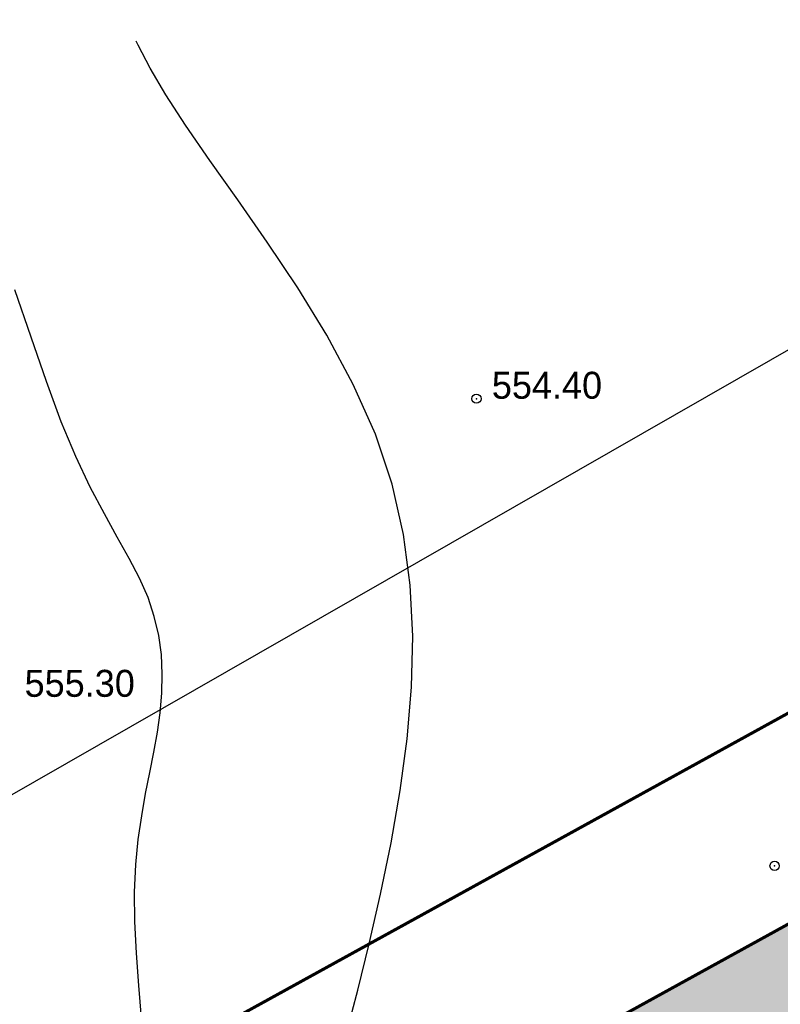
# Model space of a CAD drawing. Extents: x 0 to 361260, y 0 to 4201817.
# Tile 221 of 256: x 360071 to 360096, y 4200834 to 4200865. Entities that reach past the tile are written whole.
import ezdxf

# ---------------------------------------------------------------- set-up
doc = ezdxf.new("R2010")
doc.units = 0
doc.header["$LTSCALE"] = 0.5
doc.header["$MEASUREMENT"] = 0
doc.header["$PDMODE"] = 32
doc.header["$PDSIZE"] = 0.3
doc.linetypes.add('CONTI', pattern=[0])
for name, color, linetype in [('(004) Точки рельефа', 7, 'Continuous'), ('(014) Водопровод', 5, 'ИК_Водопровод -------в--------'), ('GORIZDEFAULT', 32, 'CONTI'), ('PI_TTDEFAULT', 5, 'CONTI'), ('Штрих Стекло', 7, 'Continuous')]:
    doc.layers.add(name, color=color, linetype=linetype)
doc.styles.add('D-431', font='txt')
doc.linetypes.add('ИК_Водопровод -------в--------', pattern='A,9,-0.6,["В",Standard,S=1.2,R=0,X=0,Y=-0.6],-1.2', length=10.8)

msp = doc.modelspace()

# ---------------------------------------------------------------- hatches: boundary and pattern name
at = {"layer": 'Штрих Стекло', "linetype": 'Continuous'}
h = msp.add_hatch(color=5, dxfattribs=at)
h.dxf.hatch_style = 1
h.set_gradient(color1=(173, 173, 173), color2=(166, 166, 166), one_color=1, tint=0.65)
h.paths.add_polyline_path([(359937.684, 4200748.941), (359943.476, 4200738.432), (360868.753, 4201248.322), (360862.962, 4201258.832)])

# ---------------------------------------------------------------- linework, layer by layer
at = {"layer": '(014) Водопровод', "elevation": 1.817, "flags": 128}
msp.add_lwpolyline([(359950.099, 4200775.952), (359978.946, 4200791.494), (360008.619, 4200807.482), (360029.096, 4200818.514), (360041.267, 4200825.071), (360070.408, 4200840.167), (360102.974, 4200858.827), (360166.599, 4200896.426), (360296.363, 4200972.483), (360388.585, 4201019.441), (360467.432, 4201064.151), (360558.05, 4201111.93), (360748.177, 4201205.15), (360877.583, 4201278.731), (360897.819, 4201292.401)], dxfattribs=at)
at = {"ltscale": 0.149071, "const_width": 0.1}
for points in [[(359934.788, 4200754.196), (360860.066, 4201264.087)], [(359937.684, 4200748.941), (360862.962, 4201258.832)]]:
    msp.add_lwpolyline(points, dxfattribs=at)
at = {"ltscale": 0.149071}
msp.add_lwpolyline([(359937.684, 4200748.941), (359943.476, 4200738.432), (360868.753, 4201248.322), (360862.962, 4201258.832)], close=True, dxfattribs=at)
at = {"layer": 'GORIZDEFAULT', "color": 32}
for points in [[(360081.56, 4200832.6, 554.5), (360081.93, 4200833.98, 554.5), (360082.3, 4200835.49, 554.5), (360082.67, 4200837.1, 554.5), (360083.01, 4200838.77, 554.5), (360083.3, 4200840.47, 554.5), (360083.53, 4200842.15, 554.5), (360083.67, 4200843.82, 554.5), (360083.71, 4200845.48, 554.5), (360083.63, 4200847.13, 554.5), (360083.41, 4200848.78, 554.5), (360083.04, 4200850.41, 554.5), (360082.5, 4200852.04, 554.5), (360081.78, 4200853.65, 554.5), (360080.92, 4200855.25, 554.5), (360079.98, 4200856.79, 554.5), (360078.99, 4200858.27, 554.5), (360078.03, 4200859.65, 554.5), (360077.12, 4200860.93, 554.5), (360076.33, 4200862.07, 554.5), (360075.7, 4200863.06, 554.5), (360075.19, 4200863.92, 554.5), (360074.8, 4200864.67, 554.5), (360074.733, 4200864.803, 554.5)], [(360074.91, 4200833.08, 555), (360074.82, 4200834.14, 555), (360074.74, 4200835.19, 555), (360074.69, 4200836.21, 555), (360074.68, 4200837.17, 555), (360074.72, 4200838.06, 555), (360074.8, 4200838.88, 555), (360074.92, 4200839.65, 555), (360075.04, 4200840.37, 555), (360075.18, 4200841.05, 555), (360075.31, 4200841.71, 555), (360075.43, 4200842.36, 555), (360075.51, 4200842.99, 555), (360075.57, 4200843.63, 555), (360075.58, 4200844.25, 555), (360075.55, 4200844.88, 555), (360075.47, 4200845.5, 555), (360075.32, 4200846.12, 555), (360075.12, 4200846.74, 555), (360074.84, 4200847.36, 555), (360074.5, 4200848, 555), (360074.12, 4200848.69, 555), (360073.7, 4200849.45, 555), (360073.24, 4200850.32, 555), (360072.77, 4200851.31, 555), (360072.3, 4200852.44, 555), (360071.82, 4200853.75, 555), (360071.32, 4200855.19, 555), (360070.79, 4200856.72, 555)]]:
    msp.add_polyline3d(points, dxfattribs=at)
at = {"layer": 'PI_TTDEFAULT', "color": 5}
for p in [(360085.78, 4200853.19, 554.4), (360095.46, 4200838.02, 553.8)]:
    msp.add_point(p, dxfattribs=at)

# ---------------------------------------------------------------- texts
at = {"layer": '(004) Точки рельефа', "style": 'D-431'}
for s, p in [('554.40', (360086.28, 4200853.19)), ('555.30', (360071.11, 4200843.51))]:
    msp.add_text(s, height=0.875, dxfattribs=at).set_placement(p)

doc.saveas('drawing.dxf')
